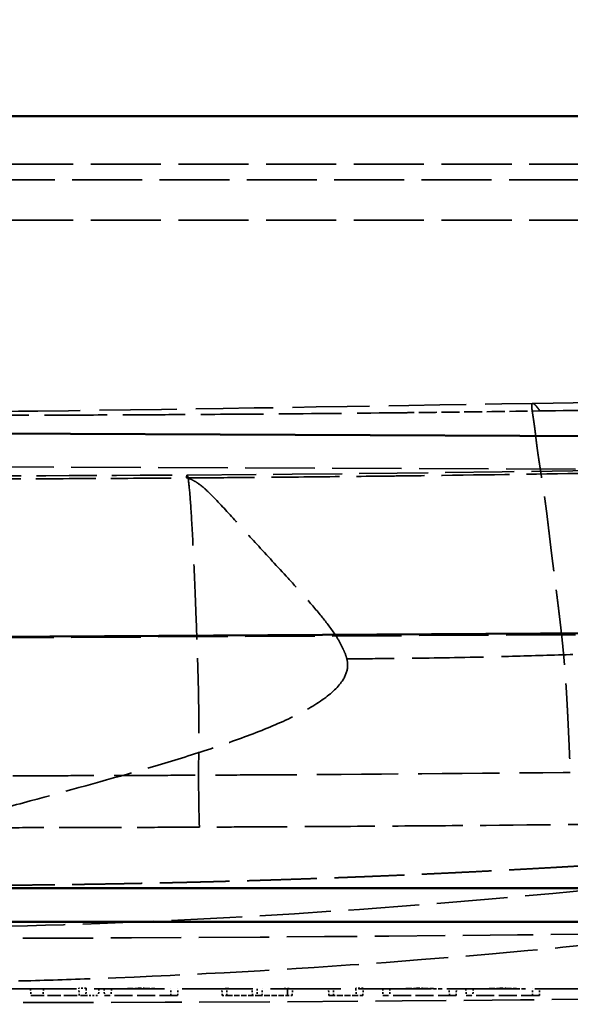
# Model space of a CAD drawing. Header units: millimetres. Extents: x 3278 to 6066, y 2420 to 4375.
# Tile 45 of 256: x 4203 to 4236, y 2600 to 2659. Entities that reach past the tile are written whole.
import ezdxf

# ---------------------------------------------------------------- set-up
doc = ezdxf.new("R2010")
doc.units = ezdxf.units.MM
doc.linetypes.add('DASHED', pattern=[0.2067, 0.1654, -0.0413])
for name, color, linetype, lineweight in [('Sichtbare Kanten(DIN)', 7, 'Continuous', 50), ('Sichtbare tangentiale Kanten(DIN)', 7, 'Continuous', 50), ('Verdeckte Kanten(DIN)', 7, 'DASHED', 35), ('Verdeckte tangentiale Kanten(DIN)', 7, 'DASHED', 35)]:
    doc.layers.add(name, color=color, linetype=linetype, lineweight=lineweight)

msp = doc.modelspace()

# ---------------------------------------------------------------- linework, layer by layer
at = {"layer": 'Sichtbare Kanten(DIN)'}
msp.add_line((3544.569, 2604.781), (4837.097, 2604.781), dxfattribs=at)
msp.add_open_spline([(4190.833, 2652.781), (4224.166, 2652.781), (4257.5, 2652.781), (4396.305, 2652.781), (4501.777, 2652.781), (4607.248, 2652.781)], degree=3, knots=[0, 0, 0, 0, 10, 10, 41.641549, 41.641549, 41.641549, 41.641549], dxfattribs=at)
at = {"layer": 'Sichtbare tangentiale Kanten(DIN)'}
for p, q in [((4190.833, 2633.916), (4618.817, 2632.035)), ((4190.833, 2621.703), (4618.817, 2624.159)), ((3544.569, 2606.781), (4837.097, 2606.781))]:
    msp.add_line(p, q, dxfattribs=at)
at = {"layer": 'Verdeckte Kanten(DIN)', "ltscale": 25.41519}
msp.add_line((4837.097, 2600.781), (4167.298, 2600.781), dxfattribs=at)
at = {"layer": 'Verdeckte Kanten(DIN)', "ltscale": 0.306395}
for p, q in [((4203.956, 2600.781), (4203.993, 2600.381)), ((4204.738, 2600.781), (4204.701, 2600.381))]:
    msp.add_line(p, q, dxfattribs=at)
at = {"layer": 'Verdeckte Kanten(DIN)', "ltscale": 0.335944}
msp.add_line((4207.286, 2600.819), (4206.845, 2600.819), dxfattribs=at)
at = {"layer": 'Verdeckte Kanten(DIN)', "ltscale": 0.513345}
msp.add_line((4206.845, 2600.819), (4206.847, 2600.781), dxfattribs=at)
at = {"layer": 'Verdeckte Kanten(DIN)', "ltscale": 0.310231}
for p, q in [((4206.868, 2600.381), (4206.847, 2600.781)), ((4207.284, 2600.781), (4207.263, 2600.381))]:
    msp.add_line(p, q, dxfattribs=at)
at = {"layer": 'Verdeckte Kanten(DIN)', "ltscale": 0.513346}
msp.add_line((4207.284, 2600.781), (4207.286, 2600.819), dxfattribs=at)
at = {"layer": 'Verdeckte Kanten(DIN)', "ltscale": 0.305477}
for p, q in [((4208.04, 2600.781), (4208.019, 2600.381)), ((4215.388, 2600.381), (4215.359, 2600.781)), ((4215.668, 2600.381), (4215.668, 2600.781)), ((4217.192, 2600.381), (4217.162, 2600.781)), ((4217.471, 2600.781), (4217.471, 2600.381)), ((4217.75, 2600.381), (4217.78, 2600.781)), ((4219.274, 2600.381), (4219.274, 2600.781)), ((4219.554, 2600.381), (4219.583, 2600.781)), ((4221.744, 2600.381), (4221.715, 2600.781)), ((4222.026, 2600.381), (4222.026, 2600.781))]:
    msp.add_line(p, q, dxfattribs=at)
at = {"layer": 'Verdeckte Kanten(DIN)', "ltscale": 0.305059}
for p, q in [((4208.351, 2600.781), (4208.372, 2600.381)), ((4208.788, 2600.781), (4208.767, 2600.381)), ((4212.335, 2600.381), (4212.314, 2600.781)), ((4212.73, 2600.381), (4212.751, 2600.781)), ((4224.944, 2600.781), (4224.965, 2600.381)), ((4225.381, 2600.781), (4225.36, 2600.381)), ((4228.927, 2600.381), (4228.906, 2600.781)), ((4229.322, 2600.381), (4229.343, 2600.781)), ((4229.904, 2600.781), (4229.925, 2600.381)), ((4230.341, 2600.781), (4230.32, 2600.381)), ((4233.887, 2600.381), (4233.866, 2600.781)), ((4234.282, 2600.381), (4234.303, 2600.781))]:
    msp.add_line(p, q, dxfattribs=at)
at = {"layer": 'Verdeckte Kanten(DIN)', "ltscale": 0.313139}
for p, q in [((4215.388, 2600.381), (4215.358, 2600.791)), ((4219.554, 2600.381), (4219.584, 2600.791))]:
    msp.add_line(p, q, dxfattribs=at)
at = {"layer": 'Verdeckte Kanten(DIN)', "ltscale": 0.33326}
for p, q in [((4215.667, 2600.381), (4215.666, 2600.818)), ((4219.276, 2600.818), (4219.276, 2600.381))]:
    msp.add_line(p, q, dxfattribs=at)
at = {"layer": 'Verdeckte Kanten(DIN)', "ltscale": 0.513343}
msp.add_line((4223.347, 2600.819), (4223.349, 2600.781), dxfattribs=at)
at = {"layer": 'Verdeckte Kanten(DIN)', "ltscale": 0.335943}
msp.add_line((4223.788, 2600.819), (4223.347, 2600.819), dxfattribs=at)
at = {"layer": 'Verdeckte Kanten(DIN)', "ltscale": 0.307535}
for p, q in [((4223.349, 2600.781), (4223.37, 2600.381)), ((4223.765, 2600.381), (4223.786, 2600.781))]:
    msp.add_line(p, q, dxfattribs=at)
at = {"layer": 'Verdeckte Kanten(DIN)', "ltscale": 4.752439}
msp.add_line((4203.993, 2600.381), (4207.263, 2600.381), dxfattribs=at)
at = {"layer": 'Verdeckte Kanten(DIN)', "ltscale": 0.575758}
msp.add_line((4207.263, 2600.381), (4208.019, 2600.381), dxfattribs=at)
at = {"layer": 'Verdeckte Kanten(DIN)', "ltscale": 0.300983}
for p, q in [((4215.388, 2600.381), (4215.668, 2600.381)), ((4219.274, 2600.381), (4219.554, 2600.381))]:
    msp.add_line(p, q, dxfattribs=at)
at = {"layer": 'Verdeckte Kanten(DIN)', "ltscale": 0.000351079}
for p, q in [((4215.388, 2600.381), (4215.388, 2600.381)), ((4219.554, 2600.381), (4219.554, 2600.381))]:
    msp.add_line(p, q, dxfattribs=at)
at = {"layer": 'Verdeckte Kanten(DIN)', "ltscale": 1.942791}
for p, q in [((4215.668, 2600.381), (4217.471, 2600.381)), ((4217.471, 2600.381), (4219.274, 2600.381))]:
    msp.add_line(p, q, dxfattribs=at)
at = {"layer": 'Verdeckte Kanten(DIN)', "ltscale": 2.193083}
msp.add_line((4221.744, 2600.381), (4223.765, 2600.381), dxfattribs=at)
at = {"layer": 'Verdeckte Kanten(DIN)', "ltscale": 0.335405}
msp.add_ellipse((4214.57, 2606.781), major_axis=(-4.285, 4.492), ratio=0.928335, start_param=2.474649, end_param=2.526964, dxfattribs=at)
at = {"layer": 'Verdeckte Kanten(DIN)', "ltscale": 0.374099}
for centre, major_axis, start_param, end_param in [((4215.261, 2606.781), (4.484, -4.32), 5.458401, 5.516238), ((4219.682, 2606.781), (-4.484, -4.32), 0.766947, 0.824784)]:
    msp.add_ellipse(centre, major_axis=major_axis, ratio=0.92858, start_param=start_param, end_param=end_param, dxfattribs=at)
at = {"layer": 'Verdeckte Kanten(DIN)', "ltscale": 0.709845}
msp.add_ellipse((4216.768, 2606.781), major_axis=(4.484, 4.32), ratio=0.92858, start_param=3.798377, end_param=3.908529, dxfattribs=at)
at = {"layer": 'Verdeckte Kanten(DIN)', "ltscale": 0.709842}
msp.add_ellipse((4218.174, 2606.781), major_axis=(-4.484, 4.32), ratio=0.92858, start_param=2.374651, end_param=2.484803, dxfattribs=at)
at = {"layer": 'Verdeckte Kanten(DIN)', "ltscale": 0.335404}
msp.add_ellipse((4220.372, 2606.781), major_axis=(4.285, 4.492), ratio=0.928335, start_param=3.756221, end_param=3.808537, dxfattribs=at)
at = {"layer": 'Verdeckte Kanten(DIN)', "ltscale": 0.513344}
msp.add_ellipse((4224.101, 2606.781), major_axis=(-0.314, -6), ratio=0.00001, start_param=6.169953, end_param=6.282266, dxfattribs=at)
at = {"layer": 'Verdeckte Kanten(DIN)', "ltscale": 25.771988}
msp.add_open_spline([(4605.321, 2737.862), (4604.999, 2737.613), (4604.034, 2736.87), (4602.093, 2735.395), (4598.515, 2732.718), (4593.587, 2729.139), (4587.611, 2724.936), (4579.583, 2719.423), (4569.466, 2712.661), (4557.132, 2704.865), (4544.591, 2697.424), (4531.876, 2690.305), (4518.982, 2683.534), (4501.564, 2674.98), (4479.376, 2665.197), (4452.155, 2654.991), (4424.418, 2646.35), (4396.282, 2639.181), (4372.581, 2634.324), (4353.505, 2631.061), (4341.539, 2629.26), (4331.943, 2627.962), (4322.333, 2626.748), (4312.702, 2625.672), (4303.05, 2624.72), (4295.801, 2624.069), (4288.543, 2623.476), (4281.278, 2622.929), (4274.003, 2622.439), (4266.718, 2622.007), (4259.421, 2621.638), (4252.114, 2621.321), (4246.02, 2621.081), (4241.142, 2620.891), (4237.483, 2620.749), (4233.821, 2620.627), (4229.747, 2620.525), (4226.076, 2620.471), (4223.628, 2620.453), (4222.811, 2620.448)], degree=3, knots=[0, 0, 0, 0, 0.002976, 0.008928, 0.017856, 0.035714, 0.053573, 0.071432, 0.107147, 0.142862, 0.178577, 0.214292, 0.250007, 0.285722, 0.357145, 0.428568, 0.499991, 0.571416, 0.642842, 0.678558, 0.714273, 0.732132, 0.749989, 0.785705, 0.803563, 0.82142, 0.839279, 0.857137, 0.874995, 0.892853, 0.910709, 0.928566, 0.946426, 0.955359, 0.96429, 0.973222, 0.982151, 0.99405, 1, 1, 1, 1], dxfattribs=at)
at = {"layer": 'Verdeckte Kanten(DIN)', "ltscale": 25.553291}
msp.add_open_spline([(4447.693, 2657.614), (4447.693, 2657.614), (4446.04, 2657.124), (4440.169, 2655.271), (4436.216, 2654.002), (4426.393, 2650.839), (4420.33, 2648.884), (4406.254, 2644.429), (4398.038, 2641.874), (4379.404, 2636.283), (4368.755, 2633.208), (4345.099, 2626.774), (4331.919, 2623.429), (4302.405, 2616.695), (4285.94, 2613.418), (4249.254, 2607.652), (4228.763, 2605.453), (4202.351, 2604.473), (4196.592, 2604.366), (4190.835, 2604.364)], degree=3, knots=[5.28627, 5.28627, 5.28627, 5.28627, 8.280375, 8.280375, 10.966651, 10.966651, 13.852146, 13.852146, 17.077837, 17.077837, 20.808223, 20.808223, 25.121526, 25.121526, 30.301275, 30.301275, 36.51887, 36.51887, 38.245722, 38.245722, 38.245722, 38.245722], dxfattribs=at)
at = {"layer": 'Verdeckte Kanten(DIN)', "ltscale": 25.182333}
msp.add_open_spline([(4190.833, 2648.981), (4224.166, 2648.981), (4257.5, 2648.981), (4396.305, 2648.981), (4501.776, 2648.981), (4607.248, 2648.981)], degree=3, knots=[0, 0, 0, 0, 10, 10, 41.641506, 41.641506, 41.641506, 41.641506], dxfattribs=at)
at = {"layer": 'Verdeckte Kanten(DIN)', "ltscale": 25.08149}
msp.add_open_spline([(4233.892, 2635.662), (4257.959, 2636.015), (4282.031, 2636.721), (4333.744, 2639.715), (4361.47, 2642.326), (4388.769, 2646.261)], degree=3, knots=[0, 0, 0, 0, 7.221035, 7.221035, 15.547368, 15.547368, 15.547368, 15.547368], dxfattribs=at)
at = {"layer": 'Verdeckte Kanten(DIN)', "ltscale": 25.373642}
msp.add_open_spline([(4614.584, 2639.614), (4609.769, 2638.967), (4604.999, 2638.255), (4585.752, 2635.349), (4571.205, 2632.886), (4533.717, 2626.558), (4510.201, 2622.687), (4468.08, 2617.112), (4449.612, 2615.08), (4406.889, 2611.036), (4382.555, 2609.214), (4322.89, 2605.838), (4287.504, 2604.769), (4231.697, 2603.936), (4211.264, 2603.78), (4190.833, 2603.781)], degree=3, knots=[0, 0, 0, 0, 1.577326, 1.577326, 6.311438, 6.311438, 13.604299, 13.604299, 19.18581, 19.18581, 26.509777, 26.509777, 37.124691, 37.124691, 43.254133, 43.254133, 43.254133, 43.254133], dxfattribs=at)
at = {"layer": 'Verdeckte Kanten(DIN)', "ltscale": 24.808907}
msp.add_open_spline([(4213.296, 2631.4), (4246.661, 2631.634), (4280.054, 2632.391), (4326.738, 2635.446), (4340.242, 2636.567), (4353.717, 2637.979)], degree=3, knots=[0, 0, 0, 0, 10.010987, 10.010987, 14.097683, 14.097683, 14.097683, 14.097683], dxfattribs=at)
at = {"layer": 'Verdeckte Kanten(DIN)', "ltscale": 25.403687}
msp.add_open_spline([(4615.091, 2635.848), (4605.778, 2634.583), (4596.491, 2633.148), (4564.731, 2628.043), (4541.942, 2623.96), (4498.743, 2617.262), (4478.511, 2614.538), (4438.671, 2610.118), (4419.025, 2608.307), (4367.533, 2604.314), (4335.604, 2602.665), (4266.076, 2600.418), (4228.449, 2599.866), (4190.833, 2599.981)], degree=3, knots=[0, 0, 0, 0, 3.060119, 3.060119, 10.35768, 10.35768, 16.506094, 16.506094, 22.43313, 22.43313, 32.020828, 32.020828, 43.305626, 43.305626, 43.305626, 43.305626], dxfattribs=at)
at = {"layer": 'Verdeckte Kanten(DIN)', "ltscale": 27.805756}
msp.add_open_spline([(4190.833, 2635.132), (4190.946, 2635.132), (4191.059, 2635.132), (4191.512, 2635.132), (4191.851, 2635.132), (4193.209, 2635.133), (4194.228, 2635.135), (4198.298, 2635.151), (4201.346, 2635.176), (4214.21, 2635.324), (4224.055, 2635.518), (4233.893, 2635.663)], degree=3, knots=[0, 0, 0, 0, 0.033946, 0.033946, 0.13578, 0.13578, 0.44133, 0.44133, 1.358031, 1.358031, 4.309817, 4.309817, 4.309817, 4.309817], dxfattribs=at)
at = {"layer": 'Verdeckte Kanten(DIN)', "ltscale": 0.003198}
msp.add_open_spline([(4233.893, 2635.663), (4233.893, 2635.663), (4233.893, 2635.663), (4233.893, 2635.663), (4233.893, 2635.663), (4233.893, 2635.663), (4233.893, 2635.663), (4233.893, 2635.663)], degree=7, dxfattribs=at)
at = {"layer": 'Verdeckte Kanten(DIN)', "ltscale": 25.83691}
msp.add_open_spline([(4380.408, 2633.173), (4371.885, 2630.641), (4363.614, 2628.288), (4344.911, 2623.244), (4334.774, 2620.687), (4303.02, 2613.3), (4281.011, 2609.04), (4247.597, 2604.437), (4236.429, 2603.205), (4219.452, 2601.942), (4213.72, 2601.62), (4206.56, 2601.353), (4205.14, 2601.306), (4201.564, 2601.206), (4199.407, 2601.161), (4196.177, 2601.116), (4195.101, 2601.11), (4193.755, 2601.09), (4193.478, 2601.084), (4192.98, 2601.066), (4192.755, 2601.055), (4192.128, 2601.013), (4191.78, 2600.975), (4191.316, 2600.935), (4191.233, 2600.929), (4191.098, 2600.92), (4191.049, 2600.918), (4190.945, 2600.914), (4190.889, 2600.913), (4190.833, 2600.913)], degree=3, knots=[0, 0, 0, 0, 2.879377, 2.879377, 6.173937, 6.173937, 13.117023, 13.117023, 16.533398, 16.533398, 18.258984, 18.258984, 18.685532, 18.685532, 19.332752, 19.332752, 19.654744, 19.654744, 19.737767, 19.737767, 19.810284, 19.810284, 19.955329, 19.955329, 19.985666, 19.985666, 20.00158, 20.00158, 20.018377, 20.018377, 20.018377, 20.018377], dxfattribs=at)
at = {"layer": 'Verdeckte Kanten(DIN)', "ltscale": 21.735628}
msp.add_open_spline([(4190.833, 2631.332), (4198.321, 2631.333), (4205.809, 2631.356), (4213.296, 2631.4)], degree=3, dxfattribs=at)
at = {"layer": 'Verdeckte Kanten(DIN)', "ltscale": 0.009557}
msp.add_open_spline([(4213.296, 2631.4), (4213.296, 2631.4), (4213.296, 2631.4), (4213.296, 2631.4)], degree=3, dxfattribs=at)
at = {"layer": 'Verdeckte Kanten(DIN)', "ltscale": 29.217443}
msp.add_open_spline([(4190.833, 2613.48), (4190.868, 2613.48), (4190.904, 2613.479), (4190.939, 2613.479), (4191.038, 2613.479), (4191.136, 2613.478), (4191.233, 2613.478), (4191.354, 2613.477), (4191.474, 2613.477), (4191.594, 2613.476), (4191.607, 2613.476), (4191.62, 2613.476), (4191.634, 2613.476), (4192.035, 2613.474), (4192.435, 2613.473), (4192.835, 2613.472), (4193.236, 2613.472), (4193.636, 2613.471), (4194.036, 2613.472), (4194.779, 2613.472), (4195.522, 2613.472), (4196.268, 2613.473), (4196.592, 2613.473), (4196.915, 2613.473), (4197.24, 2613.473), (4198.303, 2613.473), (4199.372, 2613.474), (4200.443, 2613.476), (4201.511, 2613.479), (4202.58, 2613.481), (4203.647, 2613.484), (4203.845, 2613.484), (4204.042, 2613.484), (4204.24, 2613.485), (4205.112, 2613.487), (4205.982, 2613.488), (4206.851, 2613.49), (4207.469, 2613.492), (4208.087, 2613.493), (4208.704, 2613.495), (4209.155, 2613.497), (4209.605, 2613.498), (4210.056, 2613.5), (4211.067, 2613.504), (4212.078, 2613.508), (4213.092, 2613.513), (4213.148, 2613.513), (4213.204, 2613.513), (4213.26, 2613.513), (4214.328, 2613.518), (4215.397, 2613.524), (4216.465, 2613.529), (4222.883, 2613.563), (4229.288, 2613.609), (4235.7, 2613.675), (4235.842, 2613.677), (4235.984, 2613.678), (4236.127, 2613.68)], degree=3, knots=[0, 0, 0, 0, 0.0002582, 0.0002582, 0.0002582, 0.0009725, 0.0009725, 0.0009725, 0.0018507, 0.0018507, 0.0018507, 0.0019483, 0.0019483, 0.0019483, 0.0048877, 0.0048877, 0.0048877, 0.0078343, 0.0078343, 0.0078343, 0.0132967, 0.0132967, 0.0132967, 0.0156656, 0.0156656, 0.0156656, 0.0234331, 0.0234331, 0.0234331, 0.0311735, 0.0311735, 0.0311735, 0.0326065, 0.0326065, 0.0326065, 0.0389303, 0.0389303, 0.0389303, 0.0434275, 0.0434275, 0.0434275, 0.04671, 0.04671, 0.04671, 0.054077, 0.054077, 0.054077, 0.0544852, 0.0544852, 0.0544852, 0.0622433, 0.0622433, 0.0622433, 0.1088554, 0.1088554, 0.1088554, 0.1098881, 0.1098881, 0.1098881, 0.1098881], dxfattribs=at)
at = {"layer": 'Verdeckte Kanten(DIN)', "ltscale": 2.370193}
msp.add_open_spline([(4209.202, 2600.781), (4209.255, 2600.781), (4209.311, 2600.782), (4209.568, 2600.789), (4209.758, 2600.799), (4210.022, 2600.81), (4210.144, 2600.814), (4210.34, 2600.818), (4210.445, 2600.819), (4210.656, 2600.819), (4210.762, 2600.818), (4210.99, 2600.813), (4211.111, 2600.809), (4211.413, 2600.796), (4211.582, 2600.788), (4211.791, 2600.782), (4211.847, 2600.781), (4211.9, 2600.781)], degree=3, knots=[-0.250753, -0.250753, -0.250753, -0.250753, -0.243242, -0.243242, -0.2180751, -0.2180751, -0.1887304, -0.1887304, -0.156709, -0.156709, -0.1244888, -0.1244888, -0.0856313, -0.0856313, -0.0240929, -0.0240929, -0.0000056, -0.0000056, -0.0000056, -0.0000056], dxfattribs=at)
at = {"layer": 'Verdeckte Kanten(DIN)', "ltscale": 1.143444}
msp.add_open_spline([(4211.251, 2600.781), (4211.201, 2600.781), (4211.156, 2600.782), (4211.045, 2600.783), (4210.988, 2600.783), (4210.771, 2600.785), (4210.637, 2600.786), (4210.422, 2600.786), (4210.295, 2600.785), (4210.038, 2600.782), (4209.935, 2600.781), (4209.85, 2600.781)], degree=3, knots=[-0.09353523, -0.09353523, -0.09353523, -0.09353523, -0.08604603, -0.08604603, -0.07898766, -0.07898766, -0.05989253, -0.05989253, -0.03137006, -0.03137006, 0, 0, 0, 0], dxfattribs=at)
at = {"layer": 'Verdeckte Kanten(DIN)', "ltscale": 2.370219}
for points, knots in [([(4225.794, 2600.781), (4225.847, 2600.781), (4225.903, 2600.782), (4226.16, 2600.789), (4226.351, 2600.799), (4226.614, 2600.81), (4226.736, 2600.814), (4226.932, 2600.818), (4227.037, 2600.819), (4227.248, 2600.819), (4227.354, 2600.818), (4227.583, 2600.813), (4227.703, 2600.809), (4228.005, 2600.796), (4228.175, 2600.788), (4228.384, 2600.782), (4228.44, 2600.781), (4228.493, 2600.781)], [-0.2507545, -0.2507545, -0.2507545, -0.2507545, -0.2432433, -0.2432433, -0.2180715, -0.2180715, -0.1887293, -0.1887293, -0.1567107, -0.1567107, -0.1244933, -0.1244933, -0.0856408, -0.0856408, -0.0240927, -0.0240927, -0.0000056, -0.0000056, -0.0000056, -0.0000056]), ([(4230.754, 2600.781), (4230.807, 2600.781), (4230.863, 2600.782), (4231.12, 2600.789), (4231.311, 2600.799), (4231.574, 2600.81), (4231.696, 2600.814), (4231.892, 2600.818), (4231.997, 2600.819), (4232.208, 2600.819), (4232.314, 2600.818), (4232.543, 2600.813), (4232.663, 2600.809), (4232.965, 2600.796), (4233.135, 2600.788), (4233.344, 2600.782), (4233.4, 2600.781), (4233.453, 2600.781)], [-0.2507544, -0.2507544, -0.2507544, -0.2507544, -0.2432432, -0.2432432, -0.2180715, -0.2180715, -0.1887293, -0.1887293, -0.1567107, -0.1567107, -0.1244933, -0.1244933, -0.0856407, -0.0856407, -0.0240927, -0.0240927, -0.0000056, -0.0000056, -0.0000056, -0.0000056])]:
    msp.add_open_spline(points, degree=3, knots=knots, dxfattribs=at)
at = {"layer": 'Verdeckte Kanten(DIN)', "ltscale": 1.143477}
msp.add_open_spline([(4227.843, 2600.781), (4227.794, 2600.781), (4227.749, 2600.782), (4227.637, 2600.783), (4227.58, 2600.783), (4227.364, 2600.785), (4227.23, 2600.786), (4227.015, 2600.786), (4226.887, 2600.785), (4226.63, 2600.782), (4226.528, 2600.781), (4226.443, 2600.781)], degree=3, knots=[-0.09351327, -0.09351327, -0.09351327, -0.09351327, -0.08602932, -0.08602932, -0.07897445, -0.07897445, -0.05989107, -0.05989107, -0.03137244, -0.03137244, 0, 0, 0, 0], dxfattribs=at)
at = {"layer": 'Verdeckte Kanten(DIN)', "ltscale": 1.143476}
msp.add_open_spline([(4232.803, 2600.781), (4232.754, 2600.781), (4232.709, 2600.782), (4232.597, 2600.783), (4232.54, 2600.783), (4232.324, 2600.785), (4232.19, 2600.786), (4231.975, 2600.786), (4231.847, 2600.785), (4231.59, 2600.782), (4231.488, 2600.781), (4231.403, 2600.781)], degree=3, knots=[-0.09351316, -0.09351316, -0.09351316, -0.09351316, -0.08602921, -0.08602921, -0.07897436, -0.07897436, -0.059891, -0.059891, -0.03137241, -0.03137241, 0, 0, 0, 0], dxfattribs=at)
at = {"layer": 'Verdeckte Kanten(DIN)', "ltscale": 6.494335}
for points, knots in [([(4212.73, 2600.381), (4212.73, 2600.381), (4212.688, 2600.381), (4212.536, 2600.381), (4212.419, 2600.381), (4212.048, 2600.381), (4211.868, 2600.381), (4211.494, 2600.381), (4211.312, 2600.381), (4210.934, 2600.381), (4210.744, 2600.381), (4210.348, 2600.381), (4210.159, 2600.381), (4209.775, 2600.381), (4209.594, 2600.381), (4209.234, 2600.381), (4209.055, 2600.381), (4208.739, 2600.381), (4208.597, 2600.381), (4208.415, 2600.381), (4208.373, 2600.381), (4208.372, 2600.381)], [-0.8612501, -0.8612501, -0.8612501, -0.8612501, -0.7144438, -0.7144438, -0.6074126, -0.6074126, -0.5400059, -0.5400059, -0.4888419, -0.4888419, -0.4433283, -0.4433283, -0.394168, -0.394168, -0.3276326, -0.3276326, -0.2278057, -0.2278057, -0.1093761, -0.1093761, -0.000001, -0.000001, -0.000001, -0.000001]), ([(4229.322, 2600.381), (4229.322, 2600.381), (4229.28, 2600.381), (4229.129, 2600.381), (4229.012, 2600.381), (4228.64, 2600.381), (4228.461, 2600.381), (4228.087, 2600.381), (4227.904, 2600.381), (4227.527, 2600.381), (4227.337, 2600.381), (4226.941, 2600.381), (4226.751, 2600.381), (4226.368, 2600.381), (4226.186, 2600.381), (4225.827, 2600.381), (4225.648, 2600.381), (4225.331, 2600.381), (4225.19, 2600.381), (4225.007, 2600.381), (4224.965, 2600.381), (4224.965, 2600.381)], [-0.8612501, -0.8612501, -0.8612501, -0.8612501, -0.7144437, -0.7144437, -0.6074126, -0.6074126, -0.5400059, -0.5400059, -0.4888419, -0.4888419, -0.4433283, -0.4433283, -0.394168, -0.394168, -0.3276326, -0.3276326, -0.2278057, -0.2278057, -0.1093761, -0.1093761, -0.000001, -0.000001, -0.000001, -0.000001]), ([(4234.282, 2600.381), (4234.282, 2600.381), (4234.24, 2600.381), (4234.089, 2600.381), (4233.972, 2600.381), (4233.6, 2600.381), (4233.421, 2600.381), (4233.047, 2600.381), (4232.864, 2600.381), (4232.487, 2600.381), (4232.297, 2600.381), (4231.901, 2600.381), (4231.711, 2600.381), (4231.328, 2600.381), (4231.146, 2600.381), (4230.787, 2600.381), (4230.608, 2600.381), (4230.291, 2600.381), (4230.15, 2600.381), (4229.967, 2600.381), (4229.925, 2600.381), (4229.925, 2600.381)], [-0.8612501, -0.8612501, -0.8612501, -0.8612501, -0.7144437, -0.7144437, -0.6074126, -0.6074126, -0.5400059, -0.5400059, -0.4888419, -0.4888419, -0.4433283, -0.4433283, -0.394168, -0.394168, -0.3276326, -0.3276326, -0.2278057, -0.2278057, -0.1093761, -0.1093761, -0.000001, -0.000001, -0.000001, -0.000001])]:
    msp.add_open_spline(points, degree=3, knots=knots, dxfattribs=at)
at = {"layer": 'Verdeckte tangentiale Kanten(DIN)', "ltscale": 25.278807}
msp.add_line((4608.843, 2649.92), (4190.833, 2649.92), dxfattribs=at)
at = {"layer": 'Verdeckte tangentiale Kanten(DIN)', "ltscale": 25.278805}
msp.add_line((4608.843, 2646.593), (4190.833, 2646.593), dxfattribs=at)
at = {"layer": 'Verdeckte tangentiale Kanten(DIN)', "ltscale": 25.074989}
for p, q in [((4190.833, 2631.935), (4618.425, 2630.295)), ((4190.833, 2621.65), (4618.425, 2623.79))]:
    msp.add_line(p, q, dxfattribs=at)
at = {"layer": 'Verdeckte tangentiale Kanten(DIN)', "ltscale": 25.299845}
msp.add_open_spline([(4598.199, 2668.983), (4597.963, 2668.852), (4597.727, 2668.721), (4597.491, 2668.59), (4597.387, 2668.533), (4597.284, 2668.476), (4597.181, 2668.419), (4597.047, 2668.345), (4596.913, 2668.272), (4596.779, 2668.198), (4596.304, 2667.937), (4595.829, 2667.678), (4595.353, 2667.42), (4595.281, 2667.382), (4595.21, 2667.343), (4595.138, 2667.304), (4594.257, 2666.828), (4593.374, 2666.356), (4592.487, 2665.889), (4592.343, 2665.813), (4592.199, 2665.737), (4592.054, 2665.661), (4591.241, 2665.235), (4590.425, 2664.812), (4589.607, 2664.393), (4588.645, 2663.901), (4587.681, 2663.413), (4586.713, 2662.931), (4586.421, 2662.785), (4586.128, 2662.64), (4585.835, 2662.495), (4583.75, 2661.465), (4581.653, 2660.459), (4579.544, 2659.477), (4578.032, 2658.773), (4576.514, 2658.081), (4574.99, 2657.402), (4574.389, 2657.134), (4573.787, 2656.868), (4573.184, 2656.604), (4569.831, 2655.134), (4566.451, 2653.723), (4563.049, 2652.368), (4559.034, 2650.768), (4554.987, 2649.247), (4550.915, 2647.799), (4542.755, 2644.898), (4534.491, 2642.292), (4526.157, 2639.938), (4517.798, 2637.576), (4509.368, 2635.468), (4500.891, 2633.569), (4492.391, 2631.664), (4483.846, 2629.97), (4475.271, 2628.444), (4466.685, 2626.916), (4458.069, 2625.557), (4449.436, 2624.323), (4440.811, 2623.089), (4432.169, 2621.979), (4423.516, 2620.962), (4414.886, 2619.946), (4406.245, 2619.022), (4397.596, 2618.184), (4388.968, 2617.348), (4380.332, 2616.597), (4371.69, 2615.924), (4363.065, 2615.252), (4354.434, 2614.658), (4345.799, 2614.133), (4337.179, 2613.609), (4328.554, 2613.154), (4319.926, 2612.761), (4311.309, 2612.367), (4302.69, 2612.035), (4294.069, 2611.756), (4285.457, 2611.477), (4276.843, 2611.25), (4268.228, 2611.068), (4263.923, 2610.977), (4259.618, 2610.897), (4255.313, 2610.826), (4251.009, 2610.756), (4246.705, 2610.696), (4242.401, 2610.645), (4238.098, 2610.593), (4233.796, 2610.55), (4229.493, 2610.515), (4227.342, 2610.498), (4225.19, 2610.482), (4223.039, 2610.469), (4220.888, 2610.455), (4218.74, 2610.443), (4216.587, 2610.433), (4215.734, 2610.429), (4214.881, 2610.425), (4214.029, 2610.421)], degree=3, knots=[0, 0, 0, 0, 0.002066, 0.002066, 0.002066, 0.002967, 0.002967, 0.002967, 0.004138, 0.004138, 0.004138, 0.00828, 0.00828, 0.00828, 0.008901, 0.008901, 0.008901, 0.016563, 0.016563, 0.016563, 0.017811, 0.017811, 0.017811, 0.024838, 0.024838, 0.024838, 0.033105, 0.033105, 0.033105, 0.035605, 0.035605, 0.035605, 0.053394, 0.053394, 0.053394, 0.066156, 0.066156, 0.066156, 0.071189, 0.071189, 0.071189, 0.099197, 0.099197, 0.099197, 0.132256, 0.132256, 0.132256, 0.198497, 0.198497, 0.198497, 0.264936, 0.264936, 0.264936, 0.331552, 0.331552, 0.331552, 0.398255, 0.398255, 0.398255, 0.464898, 0.464898, 0.464898, 0.531367, 0.531367, 0.531367, 0.597672, 0.597672, 0.597672, 0.663843, 0.663843, 0.663843, 0.729906, 0.729906, 0.729906, 0.795884, 0.795884, 0.795884, 0.861795, 0.861795, 0.861795, 0.894731, 0.894731, 0.894731, 0.927655, 0.927655, 0.927655, 0.960572, 0.960572, 0.960572, 0.977025, 0.977025, 0.977025, 0.993482, 0.993482, 0.993482, 1, 1, 1, 1], dxfattribs=at)
at = {"layer": 'Verdeckte tangentiale Kanten(DIN)', "ltscale": 24.983379}
msp.add_open_spline([(4234.315, 2635.219), (4236.773, 2635.255), (4244.149, 2635.374), (4255.212, 2635.607), (4267.503, 2635.943), (4278.562, 2636.327), (4289.617, 2636.8), (4304.352, 2637.563), (4322.756, 2638.783), (4344.805, 2640.705), (4364.36, 2642.856), (4378.991, 2644.764), (4386.293, 2645.812), (4388.726, 2646.172)], degree=3, knots=[0, 0, 0, 0, 0.047619, 0.142858, 0.214288, 0.285717, 0.357147, 0.428576, 0.571433, 0.714288, 0.857145, 0.952382, 1, 1, 1, 1], dxfattribs=at)
at = {"layer": 'Verdeckte tangentiale Kanten(DIN)', "ltscale": 24.521578}
msp.add_open_spline([(4213.251, 2631.226), (4213.993, 2631.232), (4214.736, 2631.238), (4215.478, 2631.243), (4216.671, 2631.253), (4217.863, 2631.263), (4219.056, 2631.274), (4219.348, 2631.276), (4219.64, 2631.279), (4219.932, 2631.282), (4221.589, 2631.298), (4223.247, 2631.315), (4224.904, 2631.335), (4225.474, 2631.341), (4226.043, 2631.348), (4226.612, 2631.355), (4229.944, 2631.396), (4233.276, 2631.444), (4236.608, 2631.501), (4237.733, 2631.52), (4238.859, 2631.539), (4239.984, 2631.56), (4244.449, 2631.643), (4248.914, 2631.74), (4253.378, 2631.854), (4255.603, 2631.91), (4257.827, 2631.971), (4260.051, 2632.036), (4262.295, 2632.102), (4264.539, 2632.172), (4266.783, 2632.247), (4271.254, 2632.395), (4275.724, 2632.562), (4280.193, 2632.75), (4284.664, 2632.937), (4289.135, 2633.145), (4293.604, 2633.374), (4298.067, 2633.604), (4302.528, 2633.855), (4306.988, 2634.131), (4306.996, 2634.131), (4307.004, 2634.132), (4307.013, 2634.132), (4311.481, 2634.408), (4315.948, 2634.708), (4320.413, 2635.034), (4323.754, 2635.278), (4327.093, 2635.536), (4330.432, 2635.81), (4331.555, 2635.902), (4332.677, 2635.995), (4333.8, 2636.091), (4338.259, 2636.47), (4342.715, 2636.878), (4347.168, 2637.315), (4348.921, 2637.487), (4350.674, 2637.663), (4352.426, 2637.845)], degree=3, knots=[0, 0, 0, 0, 0.0059104, 0.0059104, 0.0059104, 0.0154077, 0.0154077, 0.0154077, 0.0177313, 0.0177313, 0.0177313, 0.0309296, 0.0309296, 0.0309296, 0.0354622, 0.0354622, 0.0354622, 0.0619955, 0.0619955, 0.0619955, 0.0709567, 0.0709567, 0.0709567, 0.1065144, 0.1065144, 0.1065144, 0.1242291, 0.1242291, 0.1242291, 0.1421061, 0.1421061, 0.1421061, 0.1777206, 0.1777206, 0.1777206, 0.213354, 0.213354, 0.213354, 0.2489309, 0.2489309, 0.2489309, 0.2489974, 0.2489974, 0.2489974, 0.2846429, 0.2846429, 0.2846429, 0.3113128, 0.3113128, 0.3113128, 0.320283, 0.320283, 0.320283, 0.3559108, 0.3559108, 0.3559108, 0.3699363, 0.3699363, 0.3699363, 0.3699363], dxfattribs=at)
at = {"layer": 'Verdeckte tangentiale Kanten(DIN)', "ltscale": 27.163979}
msp.add_open_spline([(4233.893, 2635.663), (4233.886, 2635.662), (4233.881, 2635.662), (4233.875, 2635.66), (4233.87, 2635.658), (4233.865, 2635.655), (4233.807, 2635.606), (4233.806, 2635.43), (4233.874, 2635.157), (4233.904, 2634.865), (4233.983, 2634.467), (4234.075, 2633.612), (4234.212, 2632.47), (4234.341, 2631.759), (4234.46, 2630.991), (4234.608, 2630.119), (4234.792, 2628.589), (4234.994, 2626.817), (4235.09, 2626.037), (4235.211, 2625.19), (4235.317, 2624.316), (4235.571, 2622.324), (4235.797, 2620.138), (4235.892, 2618.932), (4235.944, 2617.725), (4236.01, 2616.438), (4236.064, 2615.084), (4236.127, 2613.68)], degree=7, knots=[0.1203588, 0.1203588, 0.1203588, 0.1203588, 0.1203588, 0.1203588, 0.1203588, 0.1203588, 0.14, 0.14, 0.14, 0.14, 0.14, 0.378392, 0.378392, 0.378392, 0.378392, 0.378392, 0.6284387, 0.6284387, 0.6284387, 0.6284387, 0.6284387, 0.8022, 0.8022, 0.8022, 0.8022, 0.8022, 1, 1, 1, 1, 1, 1, 1, 1], dxfattribs=at)
at = {"layer": 'Verdeckte tangentiale Kanten(DIN)', "ltscale": 8.775329}
msp.add_open_spline([(4234.315, 2635.219), (4234.237, 2635.334), (4234.163, 2635.433), (4234.095, 2635.516), (4234.034, 2635.586), (4233.978, 2635.637), (4233.93, 2635.663), (4233.893, 2635.663)], degree=7, dxfattribs=at)
at = {"layer": 'Verdeckte tangentiale Kanten(DIN)', "ltscale": 22.52594}
msp.add_open_spline([(4190.833, 2634.949), (4190.867, 2634.949), (4190.901, 2634.949), (4190.935, 2634.949), (4191.145, 2634.949), (4191.354, 2634.948), (4191.563, 2634.948), (4193.059, 2634.948), (4194.555, 2634.949), (4196.051, 2634.95), (4197.288, 2634.951), (4198.525, 2634.952), (4199.762, 2634.954), (4201.076, 2634.957), (4202.39, 2634.96), (4203.704, 2634.963), (4205.132, 2634.967), (4206.561, 2634.972), (4207.99, 2634.978), (4208.231, 2634.979), (4208.472, 2634.98), (4208.713, 2634.981), (4209.876, 2634.986), (4211.039, 2634.992), (4212.202, 2634.999), (4214.029, 2635.009), (4215.855, 2635.021), (4217.682, 2635.035), (4220.373, 2635.055), (4223.063, 2635.08), (4225.753, 2635.109)], degree=3, knots=[0.5, 0.5, 0.5, 0.5, 0.501176, 0.501176, 0.501176, 0.5084, 0.5084, 0.5084, 0.56, 0.56, 0.56, 0.6026782, 0.6026782, 0.6026782, 0.648, 0.648, 0.648, 0.69728, 0.69728, 0.69728, 0.7055976, 0.7055976, 0.7055976, 0.7457152, 0.7457152, 0.7457152, 0.8087376, 0.8087376, 0.8087376, 0.9015461, 0.9015461, 0.9015461, 0.9015461], dxfattribs=at)
at = {"layer": 'Verdeckte tangentiale Kanten(DIN)', "ltscale": 6.523228}
msp.add_open_spline([(4225.753, 2635.109), (4226.058, 2635.113), (4226.363, 2635.116), (4226.668, 2635.12), (4229.217, 2635.148), (4231.766, 2635.181), (4234.315, 2635.218)], degree=3, knots=[0.90154615, 0.90154615, 0.90154615, 0.90154615, 0.9120696, 0.9120696, 0.9120696, 1, 1, 1, 1], dxfattribs=at)
at = {"layer": 'Verdeckte tangentiale Kanten(DIN)', "ltscale": 25.194597}
msp.add_open_spline([(4190.833, 2606.969), (4196.323, 2606.912), (4201.81, 2606.919), (4207.291, 2606.972), (4212.763, 2607.077), (4218.224, 2607.233), (4225.037, 2607.494), (4231.833, 2607.835), (4233.191, 2607.907), (4234.549, 2607.982), (4235.906, 2608.06), (4238.031, 2608.187), (4240.154, 2608.322), (4240.921, 2608.372), (4241.689, 2608.422), (4242.456, 2608.474), (4246.968, 2608.786), (4251.472, 2609.133), (4255.205, 2609.446), (4258.934, 2609.784), (4262.658, 2610.146), (4273.911, 2611.317), (4285.128, 2612.716), (4292.626, 2613.755), (4300.113, 2614.897), (4307.595, 2616.145), (4316.972, 2617.843), (4326.342, 2619.712), (4328.241, 2620.098), (4330.139, 2620.49), (4332.038, 2620.89), (4340.334, 2622.669), (4348.622, 2624.582), (4355.007, 2626.138), (4361.382, 2627.776), (4367.744, 2629.494), (4374.088, 2631.293), (4380.409, 2633.171)], degree=7, knots=[-0.0000001, -0.0000001, -0.0000001, -0.0000001, -0.0000001, -0.0000001, -0.0000001, -0.0000001, 0.0864, 0.0864, 0.0864, 0.0864, 0.0864, 0.108, 0.108, 0.108, 0.108, 0.108, 0.12024, 0.12024, 0.12024, 0.12024, 0.12024, 0.18, 0.18, 0.18, 0.18, 0.18, 0.301032, 0.301032, 0.301032, 0.301032, 0.301032, 0.3318065, 0.3318065, 0.3318065, 0.3318065, 0.3318065, 0.4355663, 0.4355663, 0.4355663, 0.4355663, 0.4355663, 0.4355663, 0.4355663, 0.4355663], dxfattribs=at)
at = {"layer": 'Verdeckte tangentiale Kanten(DIN)', "ltscale": 21.680435}
msp.add_open_spline([(4190.833, 2631.151), (4191.293, 2631.151), (4191.754, 2631.152), (4192.214, 2631.152), (4192.685, 2631.152), (4193.157, 2631.152), (4193.628, 2631.152), (4194.564, 2631.153), (4195.499, 2631.154), (4196.434, 2631.156), (4196.443, 2631.156), (4196.451, 2631.156), (4196.459, 2631.156), (4197.395, 2631.157), (4198.332, 2631.159), (4199.267, 2631.161), (4200.191, 2631.163), (4201.113, 2631.166), (4202.036, 2631.169), (4202.044, 2631.169), (4202.052, 2631.169), (4202.061, 2631.169), (4203.928, 2631.175), (4205.797, 2631.183), (4207.664, 2631.192), (4209.523, 2631.202), (4211.38, 2631.214), (4213.239, 2631.226)], degree=3, knots=[0.5, 0.5, 0.5, 0.5, 0.5308122, 0.5308122, 0.5308122, 0.5623798, 0.5623798, 0.5623798, 0.625, 0.625, 0.625, 0.6255517, 0.6255517, 0.6255517, 0.6882007, 0.6882007, 0.6882007, 0.75, 0.75, 0.75, 0.7505529, 0.7505529, 0.7505529, 0.8755867, 0.8755867, 0.8755867, 1, 1, 1, 1], dxfattribs=at)
at = {"layer": 'Verdeckte tangentiale Kanten(DIN)', "ltscale": 25.474331}
msp.add_open_spline([(4222.811, 2620.449), (4222.794, 2620.518), (4222.773, 2620.588), (4222.75, 2620.657), (4222.704, 2620.795), (4222.641, 2620.926), (4222.574, 2621.064), (4222.474, 2621.269), (4222.364, 2621.489), (4222.234, 2621.7), (4221.999, 2622.079), (4221.721, 2622.453), (4221.421, 2622.831), (4221.395, 2622.864), (4221.368, 2622.898), (4221.341, 2622.932), (4221.022, 2623.328), (4220.681, 2623.725), (4220.331, 2624.121), (4219.997, 2624.499), (4219.655, 2624.876), (4219.312, 2625.251), (4218.685, 2625.937), (4218.055, 2626.616), (4217.446, 2627.28), (4216.926, 2627.847), (4216.422, 2628.402), (4215.941, 2628.93), (4215.455, 2629.463), (4214.995, 2629.973), (4214.573, 2630.378), (4214.316, 2630.624), (4214.072, 2630.828), (4213.848, 2630.97), (4213.736, 2631.041), (4213.629, 2631.101), (4213.527, 2631.147), (4213.458, 2631.177), (4213.391, 2631.2), (4213.328, 2631.221), (4213.297, 2631.231), (4213.268, 2631.241), (4213.239, 2631.249)], degree=3, knots=[0, 0, 0, 0, 0.0168146, 0.0168146, 0.0168146, 0.0504437, 0.0504437, 0.0504437, 0.1002851, 0.1002851, 0.1002851, 0.1898792, 0.1898792, 0.1898792, 0.1978497, 0.1978497, 0.1978497, 0.2919535, 0.2919535, 0.2919535, 0.3818277, 0.3818277, 0.3818277, 0.5460809, 0.5460809, 0.5460809, 0.6860744, 0.6860744, 0.6860744, 0.8273409, 0.8273409, 0.8273409, 0.9136705, 0.9136705, 0.9136705, 0.9568352, 0.9568352, 0.9568352, 0.9861015, 0.9861015, 0.9861015, 1, 1, 1, 1], dxfattribs=at)
at = {"layer": 'Verdeckte tangentiale Kanten(DIN)', "ltscale": 7.245296}
msp.add_open_spline([(4213.296, 2631.4), (4213.287, 2631.4), (4213.27, 2631.368), (4213.257, 2631.279), (4213.251, 2631.226)], degree=3, knots=[0.8981567, 0.8981567, 0.8981567, 0.8981567, 0.9523783, 1, 1, 1, 1], dxfattribs=at)
at = {"layer": 'Verdeckte tangentiale Kanten(DIN)', "ltscale": 27.048731}
msp.add_open_spline([(4214.028, 2610.428), (4214.013, 2610.859), (4213.98, 2612.136), (4213.978, 2613.964), (4213.993, 2615.865), (4213.988, 2618.001), (4213.924, 2620.394), (4213.833, 2622.864), (4213.75, 2624.962), (4213.645, 2627.297), (4213.528, 2629.421), (4213.408, 2630.905), (4213.336, 2631.356), (4213.303, 2631.4), (4213.296, 2631.4)], degree=3, knots=[0, 0, 0, 0, 0.023809, 0.071427, 0.1071463, 0.1428646, 0.2142913, 0.2857209, 0.3571531, 0.4285868, 0.5714224, 0.7142729, 0.8571348, 0.898021, 0.898021, 0.898021, 0.898021], dxfattribs=at)
at = {"layer": 'Verdeckte tangentiale Kanten(DIN)', "ltscale": 24.586535}
msp.add_open_spline([(4222.811, 2620.449), (4222.847, 2620.31), (4222.891, 2619.893), (4222.615, 2619.062), (4221.48, 2617.989), (4219.402, 2616.851), (4216.769, 2615.785), (4213.777, 2614.777), (4209.501, 2613.494), (4205.018, 2612.276), (4200.703, 2611.102), (4197.654, 2610.243), (4194.927, 2609.402), (4192.698, 2608.575), (4191.362, 2607.848), (4190.893, 2607.314), (4190.833, 2607.054), (4190.833, 2606.969)], degree=3, knots=[0.0000006, 0.0000006, 0.0000006, 0.0000006, 0.0237835, 0.0713506, 0.1427304, 0.2141462, 0.2855887, 0.3570463, 0.428512, 0.5714498, 0.6429154, 0.7143748, 0.7858262, 0.8572466, 0.9286387, 0.9762129, 1, 1, 1, 1], dxfattribs=at)
at = {"layer": 'Verdeckte tangentiale Kanten(DIN)', "ltscale": 22.443764}
msp.add_open_spline([(4214.028, 2610.421), (4213.805, 2610.42), (4213.581, 2610.419), (4213.357, 2610.418), (4212.281, 2610.414), (4211.207, 2610.409), (4210.135, 2610.406), (4209.062, 2610.402), (4207.99, 2610.4), (4206.915, 2610.397), (4205.842, 2610.395), (4204.766, 2610.393), (4203.686, 2610.391), (4202.609, 2610.389), (4201.529, 2610.387), (4200.45, 2610.385), (4199.372, 2610.383), (4198.298, 2610.381), (4197.226, 2610.38), (4196.16, 2610.378), (4195.097, 2610.378), (4194.029, 2610.38), (4192.965, 2610.382), (4191.897, 2610.387), (4190.833, 2610.392)], degree=3, knots=[0.0000065, 0.0000065, 0.0000065, 0.0000065, 0.0289598, 0.0289598, 0.0289598, 0.1683526, 0.1683526, 0.1683526, 0.3078162, 0.3078162, 0.3078162, 0.4469658, 0.4469658, 0.4469658, 0.5857432, 0.5857432, 0.5857432, 0.7243962, 0.7243962, 0.7243962, 0.8624449, 0.8624449, 0.8624449, 1, 1, 1, 1], dxfattribs=at)

doc.saveas('drawing.dxf')
